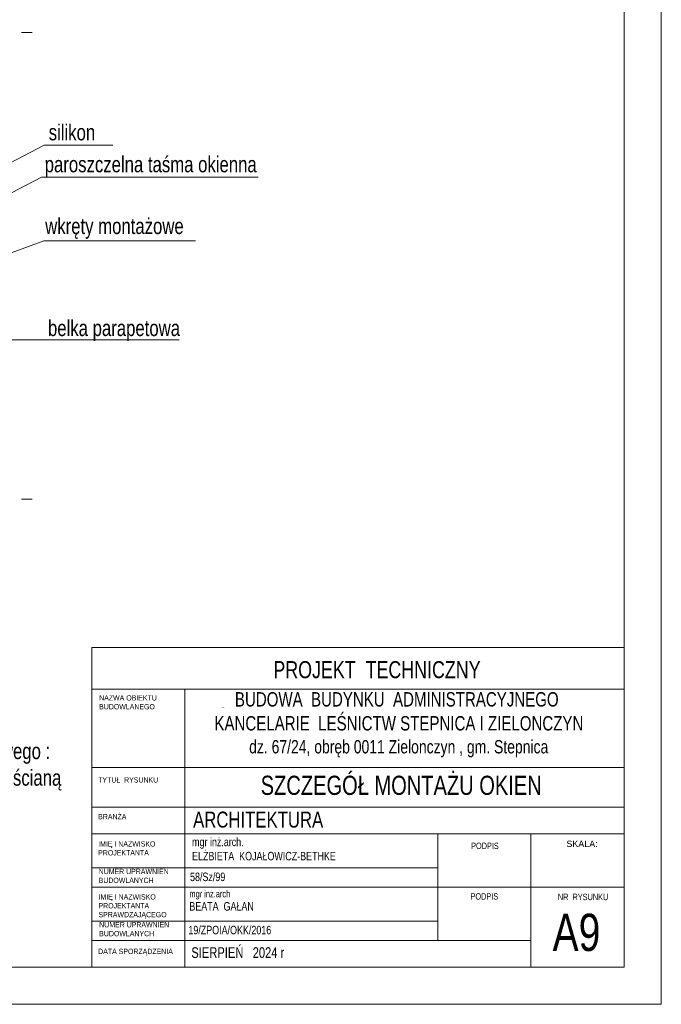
# Model space of a CAD drawing. Header units: inches. Extents: x 0 to 77643, y -44170 to 0.
# Tile 12 of 159: x 68968 to 69088, y -44170 to -43985. Entities that reach past the tile are written whole.
import ezdxf
from ezdxf.enums import TextEntityAlignment as Align

# ---------------------------------------------------------------- set-up
doc = ezdxf.new("R2010")
doc.units = ezdxf.units.IN
doc.header["$MEASUREMENT"] = 0
doc.layers.get('0').update_dxf_attribs({"lineweight": 0})
doc.layers.add('A--tabelka rysunku', color=7, linetype='Continuous', lineweight=0)
doc.layers.add('A--tabelka-opisy uwagi', color=7, linetype='Continuous', lineweight=0)
doc.styles.add('1-50', font='arial.ttf', dxfattribs={"width": 0.75, "height": 12.5})
doc.styles.add('1-500', font='arial.ttf', dxfattribs={"width": 0.75, "height": 1.25})
doc.styles.add('Arial narrow', font='arial.ttf', dxfattribs={"width": 0.75})
doc.styles.get("Standard").update_dxf_attribs({"font": 'arial.ttf', "width": 0.75})
doc.styles.add('STYL-1', font='arial.ttf', dxfattribs={"width": 0.75})

msp = doc.modelspace()

# ---------------------------------------------------------------- hatches: boundary and pattern name
msp.add_hatch(color=7).paths.add_polyline_path([(69006.39931, -44113.8276), (69005.84898, -44113.86993), (69006.39931, -44113.86993)])

# ---------------------------------------------------------------- linework, layer by layer
at = {"color": 7, "linetype": 'Continuous', "lineweight": 18}
for p, q in [((68968.312, -43987.03162), (68970.30167, -43987.03162)), ((68970.30167, -44074.70395), (68968.312, -44074.70395))]:
    msp.add_line(p, q, dxfattribs=at)
at = {"linetype": 'Continuous', "ltscale": 12}
msp.add_line((68953.22094, -44044.74142), (68997.9083, -44044.74142), dxfattribs=at)
for points in [[(68925.30133, -44032.92095), (68972.55457, -44008.17712), (68985.43693, -44008.17712)], [(68925.8402, -44038.32074), (68972.0511, -44014.20816), (69012.73096, -44014.20816)], [(68933.90638, -44040.36066), (68972.49513, -44026.15756), (69000.99208, -44026.15756)]]:
    msp.add_lwpolyline(points, dxfattribs=at)
at = {"layer": 'A--tabelka rysunku', "linetype": 'Continuous'}
for p, q in [((69081.49573, -44102.54248), (68981.49573, -44102.54248)), ((69081.49573, -44110.355), (68981.49573, -44110.355)), ((68998.99573, -44110.355), (68998.99573, -44162.54248)), ((69081.49573, -44125.04248), (68981.49573, -44125.04248)), ((69081.49573, -44125.04248), (68981.49573, -44125.04248)), ((69081.49573, -44132.54248), (68981.49573, -44132.54248)), ((69081.49573, -44137.54248), (68981.49573, -44137.54248)), ((69046.49573, -44157.54248), (69046.49573, -44137.54248)), ((69063.99573, -44162.54248), (69063.99573, -44137.54248)), ((69046.49573, -44143.94248), (68981.49573, -44143.94248)), ((69063.99573, -44147.54248), (68981.49573, -44147.54248)), ((69063.99573, -44147.54248), (69081.49573, -44147.54248)), ((69046.49573, -44153.94248), (68981.49573, -44153.94248)), ((69063.99573, -44157.54248), (68981.49573, -44157.54248))]:
    msp.add_line(p, q, dxfattribs=at)
for points in [[(68668.49573, -44169.54248), (69088.49573, -44169.54248), (69088.49573, -43872.54248), (68668.49573, -43872.54248)], [(68668.49573, -44169.54248), (69088.49573, -44169.54248), (69088.49573, -43872.54248), (68668.49573, -43872.54248)], [(68693.49573, -44162.54248), (69081.49573, -44162.54248), (69081.49573, -43879.54248), (68693.49573, -43879.54248)], [(68981.49573, -44162.54248), (69081.49573, -44162.54248), (69081.49573, -44102.54248), (68981.49573, -44102.54248)]]:
    msp.add_lwpolyline(points, close=True, dxfattribs=at)

# ---------------------------------------------------------------- texts
at = {"linetype": 'Continuous', "ltscale": 12, "insert": (68831.82862, -44110.48799), "char_height": 3, "attachment_point": 1, "style": '1-50'}
msp.add_mtext('UWAGA:\\Pmontaż stolarki okiennej i drzwiowej \\Pwszystkie połączenia  ościeżnic ze ścianą wymaga bardzo dokładnego uszczelnienia dwuetapowego :\\P- z wykorzystaniem pianki poliuretanowej – dokładnie wypełnić szczelinę między ramą okienną a ścianą\\P- z wykorzystaniem rozciągliwych i elastycznych taśmy pe\\P ( wewnętrzna - paroszczelna, zewnętrzna  - paroprzepuszczalna),\\P- parapety – montowane na termicznych profilach podokiennych,\\P- drzwi zewnętrzne – izolacja progu z zastosowaniem termoizolacyjnej podwaliny progowej,', dxfattribs=at)
at = {"layer": 'A--tabelka rysunku', "style": 'Arial narrow'}
msp.add_text('SKALA:', height=1.2, dxfattribs=at).set_placement((69070.6678, -44138.8094), align=Align.TOP_LEFT)
at = {"layer": 'A--tabelka rysunku', "linetype": 'Continuous', "insert": (69035.07685, -44105.10007), "char_height": 3.2, "width": 125.596437, "attachment_point": 2, "style": 'Arial narrow'}
msp.add_mtext('PROJEKT  TECHNICZNY', dxfattribs=at)
at = {"layer": 'A--tabelka rysunku'}
for s, insert, char_height, width, attachment_point, style in [('{\\H0.75x;BUDOWA  BUDYNKU  ADMINISTRACYJNEGO\\P KANCELARIE  LEŚNICTW STEPNICA I ZIELONCZYN\\P\\H0.9259x; dz. 67/24, obręb 0011 Zielonczyn , gm. Stepnica}', (69038.79754, -44110.92177), 3.6, 119.4583119, 2, '1-500'), ('NAZWA OBIEKTU\\PBUDOWLANEGO', (68982.88067, -44111.49002), 1, 55.4352749, 1, 'Arial narrow'), ('TYTUŁ  RYSUNKU', (68982.69953, -44126.89621), 1, 55.4352749, 1, 'Arial narrow'), ('BRANŻA', (68982.69953, -44133.79755), 1, 55.4352749, 1, 'Arial narrow'), ('IMIĘ I NAZWISKO \\PPROJEKTANTA', (68982.69953, -44138.91909), 1, 55.4352749, 1, 'Arial narrow'), ('PODPIS ', (69052.76621, -44139.18638), 1.2, 55.4352749, 1, 'Arial narrow'), ('NUMER UPRAWNIEŃ \\PBUDOWLANYCH', (68982.78849, -44144.09166), 1, 55.4352749, 1, 'Arial narrow'), ('\\P58/Sz/99', (68999.95837, -44142.13851), 1.6, 55.4352749, 1, 'Arial narrow'), ('{\\H0.8333x;mgr inż.arch\\P}BEATA  GAŁAN    \\P    ', (68999.82741, -44148.12078), 1.6, 43.9783566, 1, 'Arial narrow'), ('IMIĘ I NAZWISKO \\PPROJEKTANTA\\PSPRAWDZAJĄCEGO', (68982.75641, -44148.86487), 1, 55.4352749, 1, 'Arial narrow'), ('PODPIS  ', (69052.65246, -44148.67713), 1.2, 55.4352749, 1, 'Arial narrow'), ('NR  RYSUNKU', (69069.06496, -44148.78465), 1.2, 14.4292279, 1, 'Arial narrow'), ('NUMER UPRAWNIEŃ \\PBUDOWLANYCH', (68982.89255, -44154.09514), 1, 55.4352749, 1, 'Arial narrow'), ('A9', (69068.06977, -44152.52953), 7, 13.01934, 1, 'Arial narrow'), (' 19/ZPOIA/OKK/2016\\P       ', (68999.18182, -44154.79503), 1.6, 43.9783566, 1, 'Arial narrow'), ('DATA SPORZĄDZENIA', (68982.69953, -44159.10733), 1, 55.4352749, 1, 'Arial narrow'), ('SIERPIEŃ   2024 r', (69000.19635, -44158.82802), 2, 55.4352749, 1, 'Arial narrow')]:
    msp.add_mtext(s, dxfattribs=dict(at, insert=insert, char_height=char_height, width=width, attachment_point=attachment_point, style=style))
at = {"layer": 'A--tabelka rysunku', "ltscale": 35, "attachment_point": 2}
for s, insert, char_height, width, style in [('SZCZEGÓŁ MONTAŻU OKIEN', (69039.62761, -44126.61852), 3.6, 72.0255083, 'STYL-1'), ('\\pxql;ARCHITEKTURA ', (69063.32648, -44133.35715), 3, 125.596437, 'Arial narrow')]:
    msp.add_mtext(s, dxfattribs=dict(at, insert=insert, char_height=char_height, width=width, style=style))
at = {"layer": 'A--tabelka rysunku', "insert": (69000.33828, -44138.24697), "char_height": 1.6, "width": 55.4352749, "attachment_point": 1}
msp.add_mtext('{\\W0.75;mgr inż.arch.\\PELŻBIETA  KOJAŁOWICZ-BETHKE}', dxfattribs=at)
at = {"layer": 'A--tabelka-opisy uwagi', "linetype": 'Continuous', "lineweight": 5, "style": '1-50', "width": 0.75}
for s, p in [('silikon', (68973.40129, -44007.29768)), ('paroszczelna taśma okienna', (68972.6505, -44013.30055)), (' wkręty montażowe', (68971.86977, -44024.89752)), (' belka parapetowa', (68972.39183, -44044.05419))]:
    msp.add_text(s, height=3, dxfattribs=at).set_placement(p)

doc.saveas('drawing.dxf')
